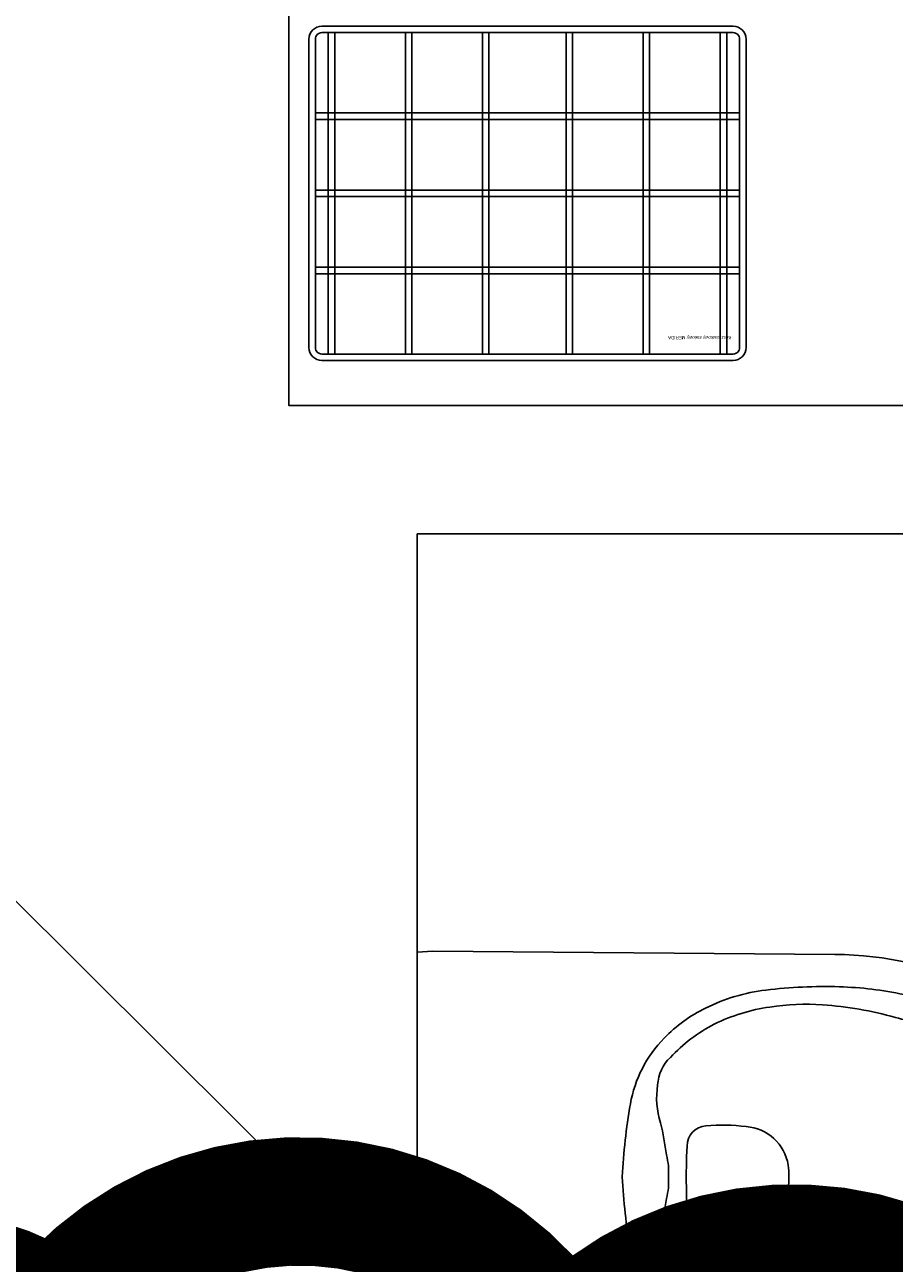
# Model space of a CAD drawing. Header units: millimetres. Extents: x 6161 to 8965, y -9035 to -5431.
# Tile 83 of 256: x 7343 to 7411, y -6965 to -6869. Entities that reach past the tile are written whole.
import ezdxf

# ---------------------------------------------------------------- set-up
doc = ezdxf.new("R2010")
doc.units = ezdxf.units.MM
doc.layers.add('Wyposazenie Wew - Urzadzenia Sanitarne', color=6, linetype='Continuous')
doc.layers.add('Ściany', color=7, linetype='Continuous')
doc.styles.get("Standard").update_dxf_attribs({"font": 'arial.ttf'})

# ---------------------------------------------------------------- blocks, each defined once
blk = doc.blocks.new('ROCA Victoria Rimless_Miska ustępowa')
for points in [[(-17.46, 0), (0, 0)], [(17.46, 0), (0, 0)]]:
    blk.add_lwpolyline(points)
for points in [[(17.46, 0), (17.542, -1.222), (17.299, -32.498, -0.109256), (14.683, -43.907, -0.076962), (11.246, -48.967, -0.147238), (3.133, -53.7, -0.064046), (0, -54.039)], [(0, -15.945, 0.030522), (-5.662, -16.582, 0.15195), (-10.793, -19.218, 0.08363), (-13.123, -22.429, 0.085767), (-14.522, -27.124, 0.036904), (-14.779, -32.845, 0.046025), (-14.17, -37.849, 0.053006), (-12.831, -41.907, 0.038568), (-11.056, -45.141, 0.052035), (-8.961, -47.716, 0.066441), (-5.935, -50.023, 0.072877), (-2.941, -51.194, 0.039475), (-0.852, -51.507, 0.022218), (0, -51.528)], [(0, -15.945, -0.030522), (5.662, -16.582, -0.15195), (10.793, -19.218, -0.08363), (13.123, -22.429, -0.085767), (14.522, -27.124, -0.036904), (14.779, -32.845, -0.046025), (14.17, -37.849, -0.053006), (12.831, -41.907, -0.038568), (11.056, -45.141, -0.052035), (8.961, -47.716, -0.066441), (5.935, -50.023, -0.072877), (2.941, -51.194, -0.039475), (0.852, -51.507, -0.022218), (0, -51.528)], [(0, -19.533, -0.087522), (-1.695, -19.385, -0.025593), (-4.198, -18.931, 0.120211), (-7.143, -18.7, 0.186717), (-9.289, -19.688, 0.086058), (-11.868, -23.109, 0.079429), (-13.205, -27.428, 0.051898), (-13.382, -31.533, 0.04875), (-12.4, -37.195, 0.043554), (-11.066, -40.957, 0.06811), (-8.862, -44.478, 0.092463), (-5.294, -47.404, 0.088025), (-1.682, -48.634, 0.041186), (0, -48.756)], [(0, -19.533, 0.087522), (1.695, -19.385, 0.025593), (4.198, -18.931, -0.120211), (7.143, -18.7, -0.186717), (9.289, -19.688, -0.086058), (11.868, -23.109, -0.079429), (13.205, -27.428, -0.051898), (13.382, -31.533, -0.04875), (12.4, -37.195, -0.043554), (11.066, -40.957, -0.06811), (8.862, -44.478, -0.092463), (5.294, -47.404, -0.088025), (1.682, -48.634, -0.041186), (0, -48.756)], [(0, -20.915, -0.000374), (-1.889, -20.962, 0.009276), (-2.375, -21.005, 0.404896), (-3.96, -22.459, 0.053728), (-3.902, -25.586, 0.350861), (-0.91, -28.856, 0.024147), (0, -28.919)], [(0, -20.915, 0.000374), (1.889, -20.962, -0.009276), (2.375, -21.005, -0.404896), (3.96, -22.459, -0.053728), (3.902, -25.586, -0.350861), (0.91, -28.856, -0.024147), (0, -28.919)]]:
    blk.add_lwpolyline(points, format="xyb")
blk = doc.blocks.new('Kosz_MERIDA')
for points in [[(1, 0), (33, 0, -0.414214), (34, -1), (34, -25, -0.414214), (33, -26), (1, -26, -0.414214), (0, -25), (0, -1, -0.414214)], [(1, -0.5), (33, -0.5, -0.414214), (33.5, -1), (33.5, -25, -0.414214), (33, -25.5), (1, -25.5, -0.414214), (0.5, -25), (0.5, -1, -0.414214)]]:
    blk.add_lwpolyline(points, format="xyb", close=True)
at = {"color": 9, "true_color": 0xb8b8b8}
for points in [[(1.5, -0.5), (2, -0.5), (2, -25.5), (1.5, -25.5)], [(7.5, -0.5), (8, -0.5), (8, -25.5), (7.5, -25.5)], [(13.5, -0.5), (14, -0.5), (14, -25.5), (13.5, -25.5)], [(20.5, -0.5), (20, -0.5), (20, -25.5), (20.5, -25.5)], [(26.5, -0.5), (26, -0.5), (26, -25.5), (26.5, -25.5)], [(32.5, -0.5), (32, -0.5), (32, -25.5), (32.5, -25.5)], [(0.5, -6.75), (33.5, -6.75), (33.5, -7.25), (0.5, -7.25)], [(0.5, -12.75), (33.5, -12.75), (33.5, -13.25), (0.5, -13.25)], [(0.5, -18.75), (33.5, -18.75), (33.5, -19.25), (0.5, -19.25)]]:
    blk.add_lwpolyline(points, close=True, dxfattribs=at)
at = {"insert": (1.135, -1.645), "char_height": 0.25, "width": 10.4, "attachment_point": 1}
blk.add_mtext('Kosz siatkowy stalowy MERIDA', dxfattribs=at)

msp = doc.modelspace()

# ---------------------------------------------------------------- linework, layer by layer
at = {"color": 1}
msp.add_lwpolyline([(6765.809, -6869.701), (7275.284, -6869.701), (7366.283, -6960.269)], dxfattribs=at).dxf.unprotected_set("ltscale", 0)
at = {"color": 1, "const_width": 10}
for points in [[(7385.429, -6971.677, 0.520567), (7345.957, -6969.41, 0.520567), (7345.957, -6969.41, 0.520567), (7321.457, -6977.119, 0.520567), (7272.91, -6978.026, 0.520567)], [(7424.902, -6977.119, 0.520567), (7385.429, -6971.677, 0.520567)]]:
    msp.add_lwpolyline(points, format="xyb", dxfattribs=at)
at = {"layer": 'Ściany'}
msp.add_lwpolyline([(7799.668, -7008.317), (7524.031, -7008.317), (7524.031, -6794.85), (7514.031, -6794.85), (7514.031, -6898.317), (7504.031, -6898.317), (7504.031, -6908.317), (7514.031, -6908.317), (7514.031, -7008.317), (7374.031, -7008.317), (7374.031, -6908.317), (7414.031, -6908.317), (7414.031, -6898.317), (7364.031, -6898.317), (7364.031, -6639.85)], dxfattribs=at)

# ---------------------------------------------------------------- block references
at = {"layer": 'Wyposazenie Wew - Urzadzenia Sanitarne'}
for name, p, rotation in [('Kosz_MERIDA', (7399.607, -6894.82), 179.9999999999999), ('ROCA Victoria Rimless_Miska ustępowa', (7374.031, -6958.317), 89.99999999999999)]:
    msp.add_blockref(name, p, dxfattribs=dict(at, rotation=rotation))

doc.saveas('drawing.dxf')
